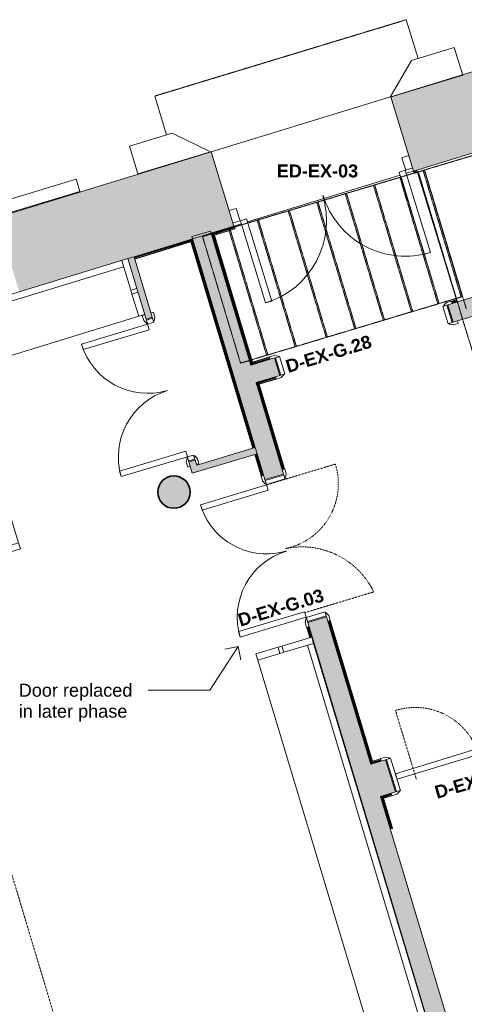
# Model space of a CAD drawing. Header units: millimetres. Extents: x -14859 to 92024, y -10653 to 24175.
# Tile 23 of 29: x 11077 to 14508, y 9589 to 17190. Entities that reach past the tile are written whole.
import ezdxf

# ---------------------------------------------------------------- set-up
doc = ezdxf.new("R2010")
doc.units = ezdxf.units.MM
doc.linetypes.add('Dash2', pattern=[3, 1.5, -1.5])
doc.linetypes.add('Overhead', pattern=[4, 2.5, -1.5])
for name, color, linetype, lineweight in [('A-CLNG', 13, 'Continuous', 9), ('A-COLS', 52, 'Continuous', 9), ('A-DETL', 90, 'Continuous', 9), ('A-DOOR', 31, 'Continuous', 9), ('A-DOOR-FRAM', 31, 'Continuous', 18), ('A-DOOR-IDEN', 31, 'Continuous', 9), ('A-GENM', 13, 'Continuous', 9), ('A-WALL', 113, 'Continuous', 9), ('A-WALL-PATT', 111, 'Continuous', 18), ('G-ANNO-TEXT', 231, 'Continuous', 9), ('I-WALL', 2, 'Continuous', 9), ('S-STRS', 31, 'Continuous', 9), ('S-STRS-MBND', 31, 'Overhead', 9)]:
    doc.layers.add(name, color=color, linetype=linetype, lineweight=lineweight)
doc.styles.add('Arial_2', font='arial.ttf', dxfattribs={"height": 100})
doc.styles.add('Arial_B', font='arialbd.ttf', dxfattribs={"height": 100})

# ---------------------------------------------------------------- blocks, each defined once
blk = doc.blocks.new('Int - Dbl - DKA - Flush - no stops  - 1151x 2110mm exg dbl swing-2881063-00_ Ground Intermediate Door Options')
at = {"layer": 'A-DOOR'}
for p, q in [((-610.5, 95), (-570.5, 95)), ((-610.5, 75), (-610.5, 95)), ((-570.5, 95), (-544.5, 81)), ((544.5, 81), (570.5, 95)), ((570.5, 95), (610.5, 95)), ((610.5, 95), (610.5, 75)), ((-540.5, 75), (-575.5, 75)), ((575.5, 75), (540.5, 75)), ((-610.5, -95), (-610.5, -75)), ((-575.5, -75), (-540.5, -75)), ((540.5, -75), (575.5, -75)), ((610.5, -75), (610.5, -95)), ((-570.5, -95), (-610.5, -95)), ((-544.5, -81), (-570.5, -95)), ((570.5, -95), (544.5, -81)), ((610.5, -95), (570.5, -95))]:
    blk.add_line(p, q, dxfattribs=at)
at = {"layer": 'A-DOOR', "lineweight": 18}
for p, q in [((-533.5, -75), (-489.5, -75)), ((-533.5, -607.5), (-533.5, -75)), ((-489.5, -75), (-489.5, -607.5)), ((489.5, -75), (533.5, -75)), ((489.5, -607.5), (489.5, -75)), ((533.5, -75), (533.5, -607.5)), ((-489.5, -607.5), (-533.5, -607.5)), ((533.5, -607.5), (489.5, -607.5))]:
    blk.add_line(p, q, dxfattribs=at)
at = {"layer": 'A-DOOR'}
for centre, radius, start, end in [((-548.5, 74), 8.06, 7.12502, 60.25512), ((-548.5, 74), 8.06, 7.12502, 60.25512), ((548.5, 74), 8.06, 119.74488, 172.87498), ((548.5, 74), 8.06, 119.74488, 172.87498), ((-548.5, -74), 8.06, 299.74488, 352.87498), ((-548.5, -74), 8.06, 299.74488, 352.87498), ((-533.5, -75), 532.5, 270, 0), ((533.5, -75), 532.5, 180, 270), ((548.5, -74), 8.06, 187.12502, 240.25512), ((548.5, -74), 8.06, 187.12502, 240.25512)]:
    blk.add_arc(centre, radius, start, end, dxfattribs=at)
at = {"layer": 'A-DOOR-FRAM'}
for p, q in [((-567.5, -75), (-567.5, 75)), ((-567.5, -75), (-567.5, 75)), ((-567.5, 75), (-535.5, 75)), ((-535.5, 75), (-535.5, -75)), ((535.5, -75), (535.5, 75)), ((535.5, 75), (567.5, 75)), ((567.5, -75), (567.5, 75)), ((567.5, 75), (567.5, -75)), ((-535.5, -75), (-567.5, -75)), ((567.5, -75), (535.5, -75))]:
    blk.add_line(p, q, dxfattribs=at)
blk = doc.blocks.new('Ext - Dbl - RS - Flush - 1450 x 2110mm-6094356-00_ Ground Intermediate Door Options')
at = {"layer": 'A-DOOR'}
for p, q in [((-665.5, -939), (-665.5, -275)), ((-665.5, -275), (-615.5, -275)), ((-665.5, -275), (-615.5, -275)), ((-665.5, -939), (-665.5, -275)), ((-615.5, -275), (-615.5, -939)), ((-615.5, -275), (-615.5, -939)), ((615.5, -275), (665.5, -275)), ((615.5, -939), (615.5, -275)), ((665.5, -275), (615.5, -275)), ((615.5, -275), (615.5, -939)), ((665.5, -275), (665.5, -939)), ((665.5, -939), (665.5, -275)), ((-615.5, -939), (-665.5, -939)), ((-665.5, -939), (-615.5, -939)), ((665.5, -939), (615.5, -939)), ((665.5, -939), (615.5, -939))]:
    blk.add_line(p, q, dxfattribs=at)
for centre, start, end in [((-665.5, -275), 270, 0), ((665.5, -275), 180, 270)]:
    blk.add_arc(centre, 664, start, end, dxfattribs=at)
at = {"layer": 'A-DOOR-FRAM'}
for p, q in [((-725, -175), (-668.5, -175)), ((-668.5, -175), (-668.5, -275)), ((668.5, -175), (725, -175)), ((668.5, -275), (668.5, -175)), ((-668.5, -275), (-725, -275)), ((725, -275), (668.5, -275))]:
    blk.add_line(p, q, dxfattribs=at)
blk = doc.blocks.new('Int - Dbl - DKA - Flush- Fixed Door offset - 1400x 2110mm Dbl Swing-V1-00_ Ground Intermediate Door Options')
at = {"layer": 'A-DOOR'}
for p, q in [((-695, 150), (-735, 150)), ((-735, 150), (-735, 130)), ((-700, 130), (-665, 130)), ((-669, 136), (-695, 150)), ((665, 130), (700, 130)), ((695, 150), (669, 136)), ((735, 150), (695, 150)), ((735, 130), (735, 150)), ((-735, -130), (-735, -150)), ((-735, -150), (-695, -150)), ((-665, -130), (-700, -130)), ((-695, -150), (-669, -136)), ((700, -130), (665, -130)), ((669, -136), (695, -150)), ((695, -150), (735, -150)), ((735, -150), (735, -130))]:
    blk.add_line(p, q, dxfattribs=at)
at = {"layer": 'A-DOOR', "lineweight": 18}
for p, q in [((-1, 40), (-658, 40)), ((-658, 40), (-658, -4)), ((-1, -4), (-1, 40)), ((658, 40), (1, 40)), ((1, 40), (1, -4)), ((658, -4), (658, 40)), ((-658, -4), (-1, -4)), ((1, -4), (658, -4))]:
    blk.add_line(p, q, dxfattribs=at)
at = {"layer": 'A-DOOR'}
for centre, start, end in [((-673, 129), 7.12502, 60.25512), ((-673, 129), 7.12502, 60.25512), ((673, 129), 119.74488, 172.87498), ((673, 129), 119.74488, 172.87498), ((-673, -129), 299.74488, 352.87498), ((673, -129), 187.12502, 240.25512), ((673, -129), 187.12502, 240.25512)]:
    blk.add_arc(centre, 8.06, start, end, dxfattribs=at)
at = {"layer": 'A-DOOR-FRAM'}
for p, q in [((-660, 130), (-692, 130)), ((-692, 130), (-692, -130)), ((-692, 130), (-692, -130)), ((-660, -130), (-660, 130)), ((692, 130), (660, 130)), ((660, 130), (660, -130)), ((692, -130), (692, 130)), ((692, 130), (692, -130)), ((-692, -130), (-660, -130)), ((660, -130), (692, -130))]:
    blk.add_line(p, q, dxfattribs=at)
blk = doc.blocks.new('Generic Models 3 - Generic Models 3-2152852-00_ Ground Intermediate Door Options')
at = {"layer": 'A-GENM', "lineweight": 18}
for p, q in [((14431.4, 16975.1), (14101.3, 16874.9)), ((14496.4, 16760.8), (14431.4, 16975.1)), ((14101.3, 16874.9), (13936.5, 16590.9)), ((13936.5, 16590.9), (14496.4, 16760.8)), ((12254.2, 16314.5), (11924, 16214.3)), ((12549, 16169.9), (12254.2, 16314.5)), ((11924, 16214.3), (11989.1, 16000)), ((11989.1, 16000), (12549, 16169.9)), ((11513, 15960), (10862.3, 15762.6)), ((11542, 15864.3), (11513, 15960)), ((10891.3, 15666.9), (11542, 15864.3))]:
    blk.add_line(p, q, dxfattribs=at)
blk = doc.blocks.new('DKA_Furniture_Church Pew  L shape - DKA_Furniture_Church Pew  L shape-2247148-00_ Ground Intermediate Door Options')
at = {"layer": 'A-GENM'}
for p, q in [((-100, 0), (-100, -927.5)), ((923.7, 0), (-100, 0)), ((1750, 0), (1750, -240)), ((-50, -1850), (-50, -50)), ((-50, -50), (1750, -50)), ((1750, -271.7), (1750, -239.7)), ((1750, -240), (1798.6, -240)), ((1750, -271.7), (1750, -450)), ((1750, -271.7), (1798.4, -271.7)), ((350, -1850), (350, -450)), ((350, -450), (1750, -450)), ((1750, -450), (1797.4, -450)), ((-100, -1900), (78.3, -1900)), ((-99.8, -1850), (-50, -1850)), ((78.3, -1850), (-50.2, -1850)), ((78.3, -1850), (110.3, -1850)), ((78.3, -1850), (78.3, -1900)), ((110.3, -1900), (78.3, -1900)), ((110, -1850), (110, -1900)), ((350, -1850), (110, -1850)), ((110, -1900), (350, -1900)), ((350, -1900), (350, -1850))]:
    blk.add_line(p, q, dxfattribs=at)
blk = doc.blocks.new('DKA_Furniture_Church Pew long - DKA_Furniture_Church Pew long-2248917-00_ Ground Intermediate Door Options')
at = {"layer": 'A-GENM'}
for p, q in [((50, 0), (0, 0)), ((0, 0), (0, -240)), ((50, 0), (4950, 0)), ((50, 0), (50, -1)), ((4950, 0), (4950, -1)), ((5000, 0), (4950, 0)), ((5000, -240), (5000, 0)), ((50, -240), (50, -0.2)), ((4950, -50), (50, -50)), ((4950, -0.2), (4950, -240)), ((0, -271.7), (0, -239.7)), ((0, -240), (50, -240)), ((0, -271.7), (0, -450)), ((0, -271.7), (50, -271.7)), ((50, -239.7), (50, -271.7)), ((50, -450), (50, -271.7)), ((4950, -271.7), (4950, -239.7)), ((4950, -240), (5000, -240)), ((4950, -271.7), (4950, -450)), ((4950, -271.7), (5000, -271.7)), ((5000, -239.7), (5000, -271.7)), ((5000, -450), (5000, -271.7)), ((0, -450), (50, -450)), ((50, -450), (4950, -450)), ((4950, -450), (5000, -450))]:
    blk.add_line(p, q, dxfattribs=at)
blk = doc.blocks.new('Int - Opening - DKA - Lined - 1400 x 2110mm-2865660-00_ Ground Intermediate Door Options')
at = {"layer": 'A-DOOR', "color": 210, "lineweight": 18}
for p, q in [((-695, 90), (-735, 90)), ((-735, 90), (-735, 70)), ((-669, 76), (-695, 90)), ((695, 90), (669, 76)), ((735, 90), (695, 90)), ((735, 70), (735, 90)), ((-700, 70), (-665, 70)), ((-660, 70), (-692, 70)), ((-692, 70), (-692, -70)), ((-660, -70), (-660, 70)), ((660, 70), (660, -70)), ((692, 70), (660, 70)), ((665, 70), (700, 70)), ((692, -70), (692, 70)), ((-692, -70), (-660, -70)), ((660, -70), (692, -70))]:
    blk.add_line(p, q, dxfattribs=at)
at = {"layer": 'A-DOOR', "color": 6}
for p, q in [((-735, -70), (-735, -90)), ((-665, -70), (-700, -70)), ((-695, -90), (-669, -76)), ((700, -70), (665, -70)), ((669, -76), (695, -90)), ((735, -90), (735, -70)), ((-735, -90), (-695, -90)), ((695, -90), (735, -90))]:
    blk.add_line(p, q, dxfattribs=at)
at = {"layer": 'A-DOOR', "color": 210, "lineweight": 18}
for centre, start, end in [((-673, 69), 7.12502, 60.25512), ((673, 69), 119.74488, 172.87498)]:
    blk.add_arc(centre, 8.06, start, end, dxfattribs=at)
at = {"layer": 'A-DOOR', "color": 6}
for centre, start, end in [((-673, -69), 299.74488, 352.87498), ((673, -69), 187.12502, 240.25512)]:
    blk.add_arc(centre, 8.06, start, end, dxfattribs=at)
blk = doc.blocks.new('Basic Wall _ Int - Existing Skirting - ___-4378968-00_ Ground Intermediate Door Options')
at = {"layer": 'I-WALL'}
for p, q in [((13292.8, 12498.4), (13316.7, 12419.1)), ((13295.1, 12499), (13318.9, 12419.8)), ((13301.2, 12500.9), (13325, 12421.6)), ((13301.9, 12501.1), (13325.7, 12421.8)), ((13306.3, 12502.4), (13330.1, 12423.1)), ((13310.1, 12503.5), (13792.3, 10899.2)), ((13792.3, 10899.2), (13789.7, 10898.4))]:
    blk.add_line(p, q, dxfattribs=at)
blk = doc.blocks.new('Basic Wall _ Int - Existing Skirting - ___-4379067-00_ Ground Intermediate Door Options')
at = {"layer": 'I-WALL'}
for p, q in [((12392.6, 15493.2), (12877, 13881.7)), ((12394.9, 15493.9), (12879.3, 13882.4)), ((12400.9, 15495.8), (12885.4, 13884.2)), ((12401.6, 15496), (12886.1, 13884.4)), ((12406, 15497.3), (12890.4, 13885.7)), ((12409.8, 15498.5), (12894.3, 13886.9)), ((12891.4, 13833.8), (12941.3, 13667.7)), ((12893.7, 13834.5), (12943.6, 13668.4)), ((12899.7, 13836.3), (12949.7, 13670.2)), ((12900.5, 13836.5), (12950.4, 13670.4)), ((12904.8, 13837.8), (12954.8, 13671.7)), ((12908.7, 13839), (12958.6, 13672.9))]:
    blk.add_line(p, q, dxfattribs=at)
blk = doc.blocks.new('Basic Wall _ Int - Existing Skirting - ___-4379171-00_ Ground Intermediate Door Options')
at = {"layer": 'I-WALL'}
for p, q in [((11960.1, 15359.5), (12390.5, 15491.6)), ((11961.3, 15355.7), (12391.7, 15487.8)), ((11962.6, 15351.4), (12393, 15483.5)), ((11962.8, 15350.6), (12393.2, 15482.7)), ((11964.6, 15344.6), (12395.1, 15476.7)), ((11965.3, 15342.3), (12395.8, 15474.4)), ((12390.5, 15491.6), (12391.7, 15487.8)), ((12391.7, 15487.8), (12393, 15483.5)), ((12393, 15483.5), (12393.2, 15482.7)), ((12395.1, 15476.7), (12393.2, 15482.7)), ((12395.1, 15476.7), (12395.8, 15474.4))]:
    blk.add_line(p, q, dxfattribs=at)
blk = doc.blocks.new('Basic Wall _ Int - Existing Skirting - ___-4392682-00_ Ground Intermediate Door Options')
at = {"layer": 'I-WALL'}
for p, q in [((13862.8, 11193), (13937.9, 10943)), ((13867.7, 11190.3), (13873.4, 11187.3)), ((13867.7, 11190.3), (13941.7, 10944.1)), ((13873.4, 11187.3), (13874.3, 11186.8)), ((13873.4, 11187.3), (13946.1, 10945.4)), ((13874.3, 11186.8), (13946.8, 10945.7)), ((13952.9, 10947.5), (13882.2, 11182.5)), ((13882.2, 11182.5), (13885.2, 11180.9)), ((13885.2, 11180.9), (13955.1, 10948.2)), ((13946.1, 10945.4), (13941.7, 10944.1)), ((13946.8, 10945.7), (13946.1, 10945.4)), ((13946.8, 10945.7), (13952.9, 10947.5)), ((13955.1, 10948.2), (13952.9, 10947.5)), ((13941.7, 10944.1), (13937.9, 10943))]:
    blk.add_line(p, q, dxfattribs=at)
at = {"layer": 'I-WALL', "flags": 128}
blk.add_lwpolyline([(13874.3, 11186.8), (13876.8, 11185.4), (13879, 11184.2), (13880.7, 11183.3), (13881.8, 11182.7), (13882.2, 11182.5)], dxfattribs=at)
blk = doc.blocks.new('Basic Wall _ Int - Existing Skirting - ___-4392731-00_ Ground Intermediate Door Options')
at = {"layer": 'I-WALL'}
for p, q in [((13943.4, 11217.2), (13862.8, 11193)), ((13944.5, 11213.4), (13867.7, 11190.3)), ((13873.4, 11187.3), (13867.7, 11190.3)), ((13945.9, 11209), (13873.4, 11187.3)), ((13874.3, 11186.8), (13873.4, 11187.3)), ((13946.1, 11208.3), (13874.3, 11186.8)), ((13882.2, 11182.5), (13947.9, 11202.3)), ((13885.2, 11180.9), (13882.2, 11182.5)), ((13948.6, 11200), (13885.2, 11180.9))]:
    blk.add_line(p, q, dxfattribs=at)
at = {"layer": 'I-WALL', "flags": 128}
blk.add_lwpolyline([(13882.2, 11182.5), (13881.8, 11182.7), (13880.7, 11183.3), (13879, 11184.2), (13876.8, 11185.4), (13874.3, 11186.8)], dxfattribs=at)
blk = doc.blocks.new('Basic Wall _ Int - Existing Skirting - ___-4393369-00_ Ground Intermediate Door Options')
at = {"layer": 'I-WALL'}
for p, q in [((13862.4, 11483.1), (13797.9, 11463.5)), ((13800.7, 11466.8), (13861.7, 11485.4)), ((13781.2, 11460.8), (13783.5, 11461.5)), ((13784.2, 11459.3), (13781.9, 11458.6)), ((13783.7, 11452.5), (13786, 11453.2)), ((13783.9, 11451.8), (13786.2, 11452.5)), ((13785.2, 11447.4), (13865.8, 11472)), ((13786.4, 11443.6), (13867, 11468.1)), ((13794.4, 11455), (13864.5, 11476.3)), ((13794.9, 11455.9), (13864.3, 11477))]:
    blk.add_line(p, q, dxfattribs=at)
blk = doc.blocks.new('Basic Wall _ Int - Existing Skirting - ___-4393650-00_ Ground Intermediate Door Options')
at = {"layer": 'I-WALL'}
for p, q in [((13788.7, 11444.3), (13457, 12547.7)), ((13792.5, 11445.4), (13460.8, 12548.8)), ((13794.4, 11455), (13465.2, 12550.2)), ((13794.9, 11455.9), (13465.9, 12550.4)), ((13799.5, 11462.6), (13471.9, 12552.2)), ((13800.7, 11466.8), (13474.2, 12552.9)), ((13792.5, 11445.4), (13788.7, 11444.3)), ((13796.8, 11446.8), (13792.5, 11445.4)), ((13797.6, 11447), (13796.8, 11446.7)), ((13797.6, 11447), (13803.6, 11448.8)), ((13805.9, 11449.5), (13803.6, 11448.8))]:
    blk.add_line(p, q, dxfattribs=at)
blk = doc.blocks.new('Basic Wall _ Int - Existing Skirting - ___-4393771-00_ Ground Intermediate Door Options')
at = {"layer": 'I-WALL'}
for p, q in [((12902.1, 14388.9), (12905.9, 14390)), ((12902.1, 14388.9), (13104.2, 13716.6)), ((12905.9, 14390), (12910.3, 14391.3)), ((12905.9, 14390), (13108, 13717.8)), ((12910.2, 14391.3), (12911, 14391.5)), ((12910.3, 14391.3), (12910.5, 14390.4)), ((12917, 14393.4), (12911, 14391.5)), ((12911, 14391.5), (12911.2, 14390.6)), ((12913, 14382.2), (13112.3, 13719.1)), ((12913.9, 14381.7), (13113.1, 13719.3)), ((12917, 14393.4), (12919.3, 14394)), ((12917.3, 14392.5), (12917, 14393.4)), ((12919.3, 14394), (12919.6, 14393.2)), ((13119.1, 13721.1), (12921.4, 14378.7)), ((12924.8, 14375.9), (13121.4, 13721.8))]:
    blk.add_line(p, q, dxfattribs=at)
blk = doc.blocks.new('Basic Wall _ Int - Existing Skirting - ___-4393813-00_ Ground Intermediate Door Options')
at = {"layer": 'I-WALL'}
for p, q in [((13051.2, 14433.5), (12901.4, 14387.6)), ((12902.6, 14383.8), (12901.4, 14387.6)), ((13052.3, 14429.7), (12902.6, 14383.8)), ((12903.9, 14379.4), (12902.6, 14383.8)), ((12904.8, 14379.7), (12903.9, 14379.4)), ((12904.1, 14378.7), (12903.9, 14379.5)), ((12905, 14379), (12904.1, 14378.7)), ((12904.1, 14378.7), (12906, 14372.7)), ((12906, 14372.7), (12906.9, 14372.9)), ((12906.7, 14370.4), (12906, 14372.7)), ((12907.5, 14370.7), (12906.7, 14370.4)), ((13053.7, 14425.3), (12913, 14382.2)), ((13053.9, 14424.6), (12913.9, 14381.7)), ((12920.6, 14377.2), (13055.7, 14418.6)), ((13056.4, 14416.3), (12924.8, 14375.9))]:
    blk.add_line(p, q, dxfattribs=at)
blk = doc.blocks.new('Int - Dbl - DKA - Flush - no stops  - 1151x 2110mm exg dbl swing-4747927-00_ Ground Intermediate Door Options')
at = {"layer": 'A-DOOR', "lineweight": 18}
for p, q in [((-533.5, 557.5), (-533.5, 25)), ((-489.5, 557.5), (-533.5, 557.5)), ((-489.5, 25), (-489.5, 557.5)), ((489.5, 557.5), (489.5, 25)), ((533.5, 557.5), (489.5, 557.5)), ((533.5, 25), (533.5, 557.5)), ((-533.5, 25), (-489.5, 25)), ((489.5, 25), (533.5, 25))]:
    blk.add_line(p, q, dxfattribs=at)
at = {"layer": 'A-DOOR'}
for p, q in [((-570.5, 45), (-610.5, 45)), ((-610.5, 45), (-610.5, 25)), ((-575.5, 25), (-540.5, 25)), ((-544.5, 31), (-570.5, 45)), ((540.5, 25), (575.5, 25)), ((570.5, 45), (544.5, 31)), ((610.5, 45), (570.5, 45)), ((610.5, 25), (610.5, 45)), ((-610.5, -25), (-610.5, -45)), ((-610.5, -45), (-570.5, -45)), ((-540.5, -25), (-575.5, -25)), ((-570.5, -45), (-544.5, -31)), ((575.5, -25), (540.5, -25)), ((544.5, -31), (570.5, -45)), ((570.5, -45), (610.5, -45)), ((610.5, -45), (610.5, -25))]:
    blk.add_line(p, q, dxfattribs=at)
for centre, radius, start, end in [((-533.5, 25), 532.5, 360, 90), ((533.5, 25), 532.5, 90, 180), ((-548.5, 24), 8.06, 7.12502, 60.25512), ((-548.5, 24), 8.06, 7.12502, 60.25512), ((548.5, 24), 8.06, 119.74488, 172.87498), ((548.5, 24), 8.06, 119.74488, 172.87498), ((-548.5, -24), 8.06, 299.74488, 352.87498), ((-548.5, -24), 8.06, 299.74488, 352.87498), ((548.5, -24), 8.06, 187.12502, 240.25512), ((548.5, -24), 8.06, 187.12502, 207.98562), ((548.5, -24), 8.06, 213.69007, 240.25512)]:
    blk.add_arc(centre, radius, start, end, dxfattribs=at)
at = {"layer": 'A-DOOR-FRAM'}
for p, q in [((-567.5, 25), (-567.5, -25)), ((-535.5, 25), (-567.5, 25)), ((-567.5, 25), (-567.5, -25)), ((-535.5, -25), (-535.5, 25)), ((567.5, 25), (535.5, 25)), ((535.5, 25), (535.5, -25)), ((567.5, 25), (567.5, -25)), ((567.5, -25), (567.5, 25)), ((-567.5, -25), (-535.5, -25)), ((535.5, -25), (567.5, -25))]:
    blk.add_line(p, q, dxfattribs=at)
blk = doc.blocks.new('Basic Wall _ Int - Existing Skirting - ___-4756239-00_ Ground Intermediate Door Options')
at = {"layer": 'I-WALL'}
for p, q in [((12862.9, 14524.3), (13009.6, 14569.3)), ((12865.5, 14529.3), (13008.4, 14573.1)), ((12865.5, 14529.3), (12868.6, 14535)), ((12868.6, 14535), (13007.1, 14577.4)), ((12868.6, 14535), (12869.1, 14535.9)), ((12869.1, 14535.9), (13006.8, 14578.2)), ((13005, 14584.2), (12873.3, 14543.8)), ((12873.3, 14543.8), (12874.9, 14546.8)), ((12874.9, 14546.8), (13004.3, 14586.5))]:
    blk.add_line(p, q, dxfattribs=at)
at = {"layer": 'I-WALL', "flags": 128}
blk.add_lwpolyline([(12869.1, 14535.9), (12870.4, 14538.5), (12871.6, 14540.6), (12872.5, 14542.3), (12873.1, 14543.4), (12873.3, 14543.8)], dxfattribs=at)
blk = doc.blocks.new('Basic Wall _ Int - Existing Skirting - ___-4756241-00_ Ground Intermediate Door Options')
at = {"layer": 'I-WALL'}
for p, q in [((12558.7, 15537.6), (12862.9, 14524.3)), ((12563.7, 15535), (12569.3, 15531.9)), ((12563.7, 15535), (12865.5, 14529.3)), ((12569.3, 15532), (12570.2, 15531.4)), ((12569.3, 15531.9), (12868.6, 14535)), ((12570.2, 15531.4), (12869.1, 14535.9)), ((12873.3, 14543.8), (12578.1, 15527.2)), ((12578.1, 15527.2), (12581.1, 15525.7)), ((12581.1, 15525.7), (12874.9, 14546.8)), ((12868.6, 14535), (12865.5, 14529.3)), ((12869.1, 14535.9), (12868.6, 14535)), ((12874.9, 14546.8), (12873.3, 14543.8))]:
    blk.add_line(p, q, dxfattribs=at)
at = {"layer": 'I-WALL', "flags": 128}
for points in [[(12570.2, 15531.4), (12572.7, 15530.1), (12574.9, 15528.9), (12576.6, 15528), (12577.7, 15527.5), (12578.1, 15527.2)], [(12873.3, 14543.8), (12873.1, 14543.4), (12872.5, 14542.3), (12871.6, 14540.6), (12870.4, 14538.5), (12869.1, 14535.9)]]:
    blk.add_lwpolyline(points, dxfattribs=at)
blk = doc.blocks.new('Basic Wall _ Int - Existing Skirting - ___-4756243-00_ Ground Intermediate Door Options')
at = {"layer": 'I-WALL'}
for p, q in [((12735.6, 15591.9), (12558.7, 15537.6)), ((12736.7, 15588), (12563.7, 15535)), ((12738.1, 15583.7), (12569.3, 15531.9)), ((12738.3, 15583), (12570.2, 15531.4)), ((12735.6, 15591.9), (12736.7, 15588)), ((12736.7, 15588), (12738.1, 15583.7)), ((12738.1, 15583.7), (12738.3, 15583)), ((12740.1, 15576.9), (12738.3, 15583)), ((12569.3, 15531.9), (12563.7, 15535)), ((12570.2, 15531.4), (12569.3, 15532)), ((12578.1, 15527.2), (12740.1, 15576.9)), ((12581.1, 15525.7), (12578.1, 15527.2)), ((12740.8, 15574.6), (12581.1, 15525.7)), ((12740.1, 15576.9), (12740.8, 15574.6))]:
    blk.add_line(p, q, dxfattribs=at)
at = {"layer": 'I-WALL', "flags": 128}
blk.add_lwpolyline([(12578.1, 15527.2), (12577.7, 15527.5), (12576.6, 15528), (12574.9, 15528.9), (12572.7, 15530.1), (12570.2, 15531.4)], dxfattribs=at)
blk = doc.blocks.new('Basic Wall _ Int - Existing Skirting - ___-4756245-00_ Ground Intermediate Door Options')
at = {"layer": 'I-WALL'}
for p, q in [((14142.8, 16028.6), (14117.6, 16021.1)), ((14118.8, 16017.2), (14117.6, 16021.1)), ((14143.9, 16024.8), (14118.8, 16017.2)), ((14120.1, 16012.9), (14118.8, 16017.2)), ((14145.3, 16020.4), (14120.1, 16012.9)), ((14120.3, 16012.2), (14120.1, 16012.9)), ((14145.5, 16019.7), (14120.3, 16012.2)), ((14120.3, 16012.2), (14122.1, 16006.1)), ((14122.1, 16006.1), (14147.3, 16013.7)), ((14122.8, 16003.8), (14122.1, 16006.1)), ((14148, 16011.4), (14122.8, 16003.8))]:
    blk.add_line(p, q, dxfattribs=at)
blk = doc.blocks.new('Basic Wall _ Int - Existing Skirting - ___-4756250-00_ Ground Intermediate Door Options')
at = {"layer": 'I-WALL'}
for p, q in [((14414, 15018.3), (14449.1, 15029)), ((14414.7, 15016), (14414, 15018.3)), ((14449.8, 15026.8), (14414.7, 15016)), ((14414.7, 15016), (14416.6, 15010)), ((14416.6, 15010), (14451.6, 15020.7)), ((14416.8, 15009.2), (14416.6, 15010)), ((14416.8, 15009.3), (14451.8, 15020)), ((14418.1, 15004.9), (14416.8, 15009.3)), ((14418.1, 15004.9), (14453.2, 15015.7)), ((14419.3, 15001.1), (14418.1, 15004.9)), ((14419.3, 15001.1), (14454.3, 15011.8))]:
    blk.add_line(p, q, dxfattribs=at)

msp = doc.modelspace()

# ---------------------------------------------------------------- hatches: boundary and pattern name
at = {"layer": 'A-COLS'}
msp.add_hatch(color=8, dxfattribs=at).paths.add_polyline_path([(12267.5, 13418.4), (12306.2, 13424.5), (12341, 13442.3), (12368.7, 13469.9), (12386.4, 13504.8), (12392.5, 13543.4), (12386.4, 13582), (12368.7, 13616.9), (12341, 13644.5), (12306.2, 13662.3), (12267.5, 13668.4), (12228.9, 13662.3), (12194.1, 13644.5), (12166.4, 13616.9), (12148.6, 13582), (12142.5, 13543.4), (12148.6, 13504.8), (12166.4, 13469.9), (12194.1, 13442.3), (12228.9, 13424.5), (12243.8, 13422.2)])
at = {"layer": 'A-WALL-PATT', "lineweight": 9}
h = msp.add_hatch(color=8, dxfattribs=at)
h.paths.add_polyline_path([(11074.3, 15089), (12725.3, 15595.2), (12549.4, 16168.9), (10898.4, 15662.6), (11037.8, 15208.1)])
h.paths.add_polyline_path([(14117.4, 16022), (15790.5, 16535), (15614.6, 17108.6), (13941.5, 16595.7), (14115.4, 16028.5)])
for points in [[(12725.3, 15595.2), (12731.1, 15597), (12555.2, 16170.6), (12549.4, 16168.9), (12695.3, 15693.2)], [(14422.9, 14854.9), (14423.4, 14855.1), (14402.4, 14921.8)], [(14312.9, 9170.9), (14456.6, 9214.1), (13938.4, 10937.9), (13794.7, 10894.7), (14270.3, 9312.8)]]:
    msp.add_hatch(color=8, dxfattribs=at).paths.add_polyline_path(points)
h = msp.add_hatch(color=8, dxfattribs=at)
h.paths.add_polyline_path([(13718, 11150), (13861.5, 11193.6), (13444.6, 12580.5), (13301, 12537.3), (13696.9, 11220.1)])
h.paths.add_polyline_path([(12969.6, 13639.6), (13113.3, 13682.8), (12549.4, 15558.5), (12405.8, 15515.4), (12967.2, 13647.6)])
h = msp.add_hatch(color=8, dxfattribs=at)
h.paths.add_polyline_path([(12901.1, 14388.6), (13084.3, 14444.7), (13043.3, 14578.6), (12860.8, 14522.6), (12889.3, 14427.8)])
h.paths.add_polyline_path([(14423.4, 14855.1), (15535.4, 15195.8), (15495.2, 15329.9), (14382.4, 14988.9)])
h = msp.add_hatch(color=8, dxfattribs=at)
h.paths.add_polyline_path([(13861.5, 11193.6), (13976.5, 11228.6), (13900.7, 11477.4), (13786.7, 11442.6), (13853.6, 11220.1)])
h.paths.add_polyline_path([(15315.8, 11636.5), (16494.6, 11995.4), (16419.8, 12244.4), (15240, 11885.2), (15284.1, 11740.3)])
h = msp.add_hatch(color=8, dxfattribs=at)
h.paths.add_polyline_path([(15343, 5744.3), (15486.6, 5787.5), (15284, 6461.4), (15140.4, 6418.2), (15312.7, 5845.1)])
h.paths.add_polyline_path([(14808.4, 7522.5), (14952.1, 7565.7), (14456.6, 9214.1), (14312.9, 9170.9), (14791.5, 7578.9)])
h.paths.add_polyline_path([(13794.7, 10894.7), (13938.4, 10937.9), (13861.5, 11193.6), (13718, 11150), (13749, 11046.7)])
at = {"layer": 'I-WALL'}
h = msp.add_hatch(color=8, dxfattribs=at)
h.paths.add_polyline_path([(12409.5, 13688.9), (12457.3, 13703.3), (12431.1, 13790.7), (12383.2, 13776.4)])
h.paths.add_polyline_path([(12052.3, 14878.8), (12100.2, 14893.1), (11959.9, 15360.5), (11912.1, 15345.9), (12005.5, 15034.7)])
msp.add_hatch(color=8, dxfattribs=at).paths.add_polyline_path([(12457.3, 13703.3), (12909.6, 13839.3), (12895.2, 13887.1), (12443, 13751.2)])

# ---------------------------------------------------------------- linework, layer by layer
at = {"layer": 'A-CLNG'}
msp.add_line((14142.4, 16029.7), (14454.6, 15011), dxfattribs=at)
at = {"layer": 'A-COLS', "lineweight": 35}
for start, end in [(90, 180), (0, 90), (180, 0)]:
    msp.add_arc((12267.5, 13543.4), 125, start, end, dxfattribs=at)
at = {"layer": 'A-DETL', "linetype": 'Dash2'}
for p, q in [((12981.7, 13599.4), (13513.2, 13759.2)), ((13278.2, 12613), (13809.7, 12772.8)), ((14138.4, 11326.4), (13977.2, 11857.5)), ((10719.6, 11580.1), (12136.2, 6861.4))]:
    msp.add_line(p, q, dxfattribs=at)
for centre, radius, start, end in [((13025.5, 13607.5), 510.7, 281.75585, 17.27378), ((13255.1, 12504.2), 616.2, 25.83775, 101.75585), ((14130.1, 11370.2), 510.7, 11.90717, 107.4251)]:
    msp.add_arc(centre, radius, start, end, dxfattribs=at)
at = {"layer": 'A-WALL', "color": 7, "lineweight": 18}
for p, q in [((15614.6, 17108.6), (13941.5, 16595.7)), ((13941.5, 16595.7), (14117.4, 16022)), ((14117.4, 16022), (15188.8, 16350.5)), ((12555.2, 16170.6), (10898.4, 15662.6)), ((12731.1, 15597), (12555.2, 16170.6)), ((11959.9, 15360.5), (12731.1, 15597)), ((12549.4, 15558.5), (12405.8, 15515.4)), ((12405.8, 15515.4), (12895.2, 13887.1)), ((12860.8, 14522.6), (12549.4, 15558.5)), ((12100.2, 14893.1), (11959.9, 15360.5)), ((11074.3, 15089), (11912.1, 15345.9)), ((11912.1, 15345.9), (12052.3, 14878.8)), ((15495.2, 15329.9), (14381.9, 14988.8)), ((14422.9, 14854.9), (15535.4, 15195.8)), ((14381.9, 14988.8), (14422.9, 14854.9)), ((12052.3, 14878.8), (12100.2, 14893.1)), ((13043.3, 14578.6), (12860.8, 14522.6)), ((13084.3, 14444.7), (13043.3, 14578.6)), ((12901.1, 14388.6), (13084.3, 14444.7)), ((13113.3, 13682.8), (12901.1, 14388.6)), ((12409.5, 13688.9), (12909.6, 13839.3)), ((12895.2, 13887.1), (12443, 13751.2)), ((12909.6, 13839.3), (12969.6, 13639.6)), ((12431.1, 13790.7), (12383.2, 13776.4)), ((12383.2, 13776.4), (12409.5, 13688.9)), ((12443, 13751.2), (12431.1, 13790.7)), ((12969.6, 13639.6), (13113.3, 13682.8)), ((13444.6, 12580.5), (13301, 12537.3)), ((13786.7, 11442.6), (13444.6, 12580.5)), ((13301, 12537.3), (14808.4, 7522.5)), ((13900.7, 11477.4), (13786.7, 11442.6)), ((13976.5, 11228.6), (13900.7, 11477.4)), ((13861.5, 11193.6), (13976.5, 11228.6)), ((14530.9, 8966.9), (13861.5, 11193.6))]:
    msp.add_line(p, q, dxfattribs=at)
at = {"layer": 'A-WALL'}
for p, q in [((11959.9, 15360.5), (11912.1, 15345.9)), ((12909.6, 13839.3), (12895.2, 13887.1))]:
    msp.add_line(p, q, dxfattribs=at)
at = {"layer": 'G-ANNO-TEXT', "color": 210, "lineweight": 18}
for p, q in [((12762.9, 12352.4), (12543.9, 12014)), ((12762.9, 12352.4), (12659.2, 12330.2)), ((12762.9, 12352.4), (12785.1, 12248.7)), ((12067.9, 12014), (12068.1, 12014)), ((12543.9, 12014), (12067.9, 12014))]:
    msp.add_line(p, q, dxfattribs=at)
at = {"layer": 'I-WALL'}
for p, q in [((12555.2, 16170.6), (13938.8, 16594.8)), ((14012.7, 15989.9), (12835.7, 15629.1)), ((14117.4, 16022), (14060.5, 16004.6)), ((14117.4, 16022), (14142.5, 16029.6)), ((14117.4, 16022), (14117.6, 16021.1)), ((12557.4, 15538.3), (12735.3, 15592.8)), ((12787.9, 15614.4), (12731.1, 15597)), ((12735.3, 15592.8), (12735.6, 15591.9)), ((12862.2, 14523.1), (12557.4, 15538.3)), ((12390.5, 15491.6), (12390.2, 15492.5)), ((14419.6, 15000.3), (14419.3, 15001.1)), ((13782.5, 11461.2), (13456, 12547.4)), ((13862.5, 11193.9), (13943.1, 11218.2)), ((13792.3, 10899.2), (13793.3, 10899.5)), ((13936.9, 10942.7), (13937.9, 10943))]:
    msp.add_line(p, q, dxfattribs=at)
at = {"layer": 'S-STRS'}
for p, q in [((14060.8, 17190.1), (12119.7, 16600.6)), ((14060.8, 17190.1), (14151.8, 16890.3)), ((12119.7, 16600.6), (12210.6, 16301.3)), ((12549, 16169.9), (12550.4, 16169.2))]:
    msp.add_line(p, q, dxfattribs=at)
at = {"layer": 'S-STRS', "linetype": 'Overhead'}
msp.add_line((14060.8, 17190.1), (12119.7, 16600.6), dxfattribs=at)
at = {"layer": 'S-STRS-MBND'}
for p, q in [((15197.7, 16328.9), (14201.6, 16029.9)), ((14200, 16029.7), (12488.4, 15515.9)), ((14304.5, 14996.2), (14011.2, 15973.1)), ((14314.1, 14999), (14020.8, 15976)), ((14201.6, 16029.9), (14153.7, 16015.5)), ((14153.7, 16015.5), (14475.9, 14943.6)), ((14483.7, 15049.9), (14190.4, 16026.9)), ((14493.2, 15052.8), (14200, 16029.7)), ((14201.6, 16029.9), (14523.7, 14958.3)), ((14100.6, 14934.9), (13807.3, 15911.9)), ((14110.1, 14937.8), (13816.9, 15914.7)), ((13883.1, 14869.6), (13589.8, 15846.6)), ((13892.7, 14872.5), (13599.4, 15849.5)), ((13662.8, 14803.5), (13369.5, 15780.4)), ((13672.4, 14806.4), (13379.1, 15783.3)), ((13442.5, 14737.4), (13149.2, 15714.3)), ((13452.1, 14740.3), (13158.8, 15717.2)), ((13203, 14665.5), (12909.8, 15642.4)), ((13212.6, 14668.4), (12919.4, 15645.3)), ((12781.6, 14539), (12488.4, 15515.9)), ((12982.8, 14599.4), (12689.5, 15576.3)), ((12992.3, 14602.2), (12699.1, 15579.2)), ((14493.2, 15052.8), (12781.6, 14539)), ((14475.9, 14943.6), (14475.3, 14943.4)), ((14620.3, 14470.4), (14475.3, 14943.4))]:
    msp.add_line(p, q, dxfattribs=at)

# ---------------------------------------------------------------- block references
at = {"layer": 'A-DOOR'}
for name, p, rotation in [('Ext - Dbl - RS - Flush - 1450 x 2110mm-6094356-00_ Ground Intermediate Door Options', (13336.3, 16096.3), 17.04553965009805), ('Int - Dbl - DKA - Flush - no stops  - 1151x 2110mm exg dbl swing-4747927-00_ Ground Intermediate Door Options', (12241.7, 14334.7), 106.7095584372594), ('Int - Dbl - DKA - Flush - no stops  - 1151x 2110mm exg dbl swing-2881063-00_ Ground Intermediate Door Options', (13207.1, 13110.1), 286.7307980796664)]:
    msp.add_blockref(name, p, dxfattribs=dict(at, rotation=rotation))
at = {"layer": 'A-DOOR', "color": 6, "rotation": 197.0368160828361}
msp.add_blockref('Int - Opening - DKA - Lined - 1400 x 2110mm-2865660-00_ Ground Intermediate Door Options', (13733.1, 14716.7), dxfattribs=at)
at = {"layer": 'A-DOOR-FRAM', "rotation": 196.9351865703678}
msp.add_blockref('Int - Dbl - DKA - Flush- Fixed Door offset - 1400x 2110mm Dbl Swing-V1-00_ Ground Intermediate Door Options', (14608.3, 11556.9), dxfattribs=at)
at = {"layer": 'A-GENM'}
msp.add_blockref('Generic Models 3 - Generic Models 3-2152852-00_ Ground Intermediate Door Options', (0, 0), dxfattribs=at)
for name, p, rotation in [('DKA_Furniture_Church Pew  L shape - DKA_Furniture_Church Pew  L shape-2247148-00_ Ground Intermediate Door Options', (10191.1, 14818.2), 17.04553965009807), ('DKA_Furniture_Church Pew long - DKA_Furniture_Church Pew long-2248917-00_ Ground Intermediate Door Options', (13331.3, 12423.5), 286.7307980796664)]:
    msp.add_blockref(name, p, dxfattribs=dict(at, rotation=rotation))
at = {"layer": 'I-WALL'}
for name in ['Basic Wall _ Int - Existing Skirting - ___-4756245-00_ Ground Intermediate Door Options', 'Basic Wall _ Int - Existing Skirting - ___-4756243-00_ Ground Intermediate Door Options', 'Basic Wall _ Int - Existing Skirting - ___-4756241-00_ Ground Intermediate Door Options', 'Basic Wall _ Int - Existing Skirting - ___-4379171-00_ Ground Intermediate Door Options', 'Basic Wall _ Int - Existing Skirting - ___-4379067-00_ Ground Intermediate Door Options', 'Basic Wall _ Int - Existing Skirting - ___-4756250-00_ Ground Intermediate Door Options', 'Basic Wall _ Int - Existing Skirting - ___-4756239-00_ Ground Intermediate Door Options', 'Basic Wall _ Int - Existing Skirting - ___-4393813-00_ Ground Intermediate Door Options', 'Basic Wall _ Int - Existing Skirting - ___-4393771-00_ Ground Intermediate Door Options', 'Basic Wall _ Int - Existing Skirting - ___-4393650-00_ Ground Intermediate Door Options', 'Basic Wall _ Int - Existing Skirting - ___-4378968-00_ Ground Intermediate Door Options', 'Basic Wall _ Int - Existing Skirting - ___-4393369-00_ Ground Intermediate Door Options', 'Basic Wall _ Int - Existing Skirting - ___-4392731-00_ Ground Intermediate Door Options', 'Basic Wall _ Int - Existing Skirting - ___-4392682-00_ Ground Intermediate Door Options']:
    msp.add_blockref(name, (0, 0), dxfattribs=at)

# ---------------------------------------------------------------- texts
at = {"layer": 'A-DOOR-IDEN', "insert": (13060.7, 16072.6), "char_height": 100, "width": 777.637, "attachment_point": 1, "style": 'Arial_B'}
msp.add_mtext('ED-EX-03', dxfattribs=at)
at = {"layer": 'A-DOOR-IDEN', "char_height": 100, "width": 841.772, "attachment_point": 1, "style": 'Arial_B'}
for s, insert, rotation in [('D-EX-G.28', (13119.6, 14558.4), 17), ('D-EX-G.03', (12750.9, 12599.7), 17), ('D-EX-G.01', (14270.2, 11271.6), 16)]:
    msp.add_mtext(s, dxfattribs=dict(at, insert=insert, rotation=rotation))
at = {"layer": 'G-ANNO-TEXT', "color": 6, "lineweight": 18, "char_height": 100, "attachment_point": 1, "style": 'Arial_2'}
for s, insert, width in [('Door replaced ', (11069.6, 12064), 1090.295), ('in later phase', (11069.6, 11902), 1042.194)]:
    msp.add_mtext(s, dxfattribs=dict(at, insert=insert, width=width))

doc.saveas('drawing.dxf')
